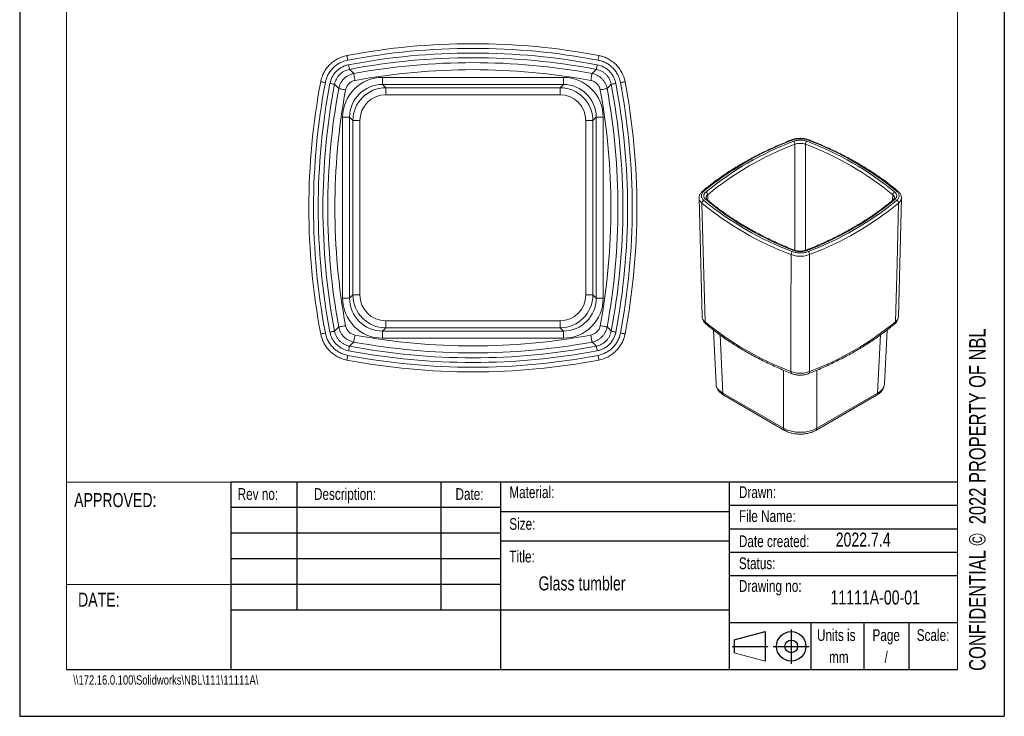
# Model space of a CAD drawing. Header units: millimetres. Extents: x 0 to 210, y 0 to 297.
# Tile 1 of 2: x 0 to 210, y 0 to 148. Entities that reach past the tile are written whole.
import ezdxf

# ---------------------------------------------------------------- set-up
doc = ezdxf.new("R2010")
doc.units = ezdxf.units.MM
doc.layers.add('注释', color=7, linetype='Continuous')
doc.styles.add('SLDTEXTSTYLE0', font='TXT', dxfattribs={"width": 0.75})

msp = doc.modelspace()

# ---------------------------------------------------------------- linework, layer by layer
at = {"color": 7, "linetype": 'Continuous', "lineweight": 15}
for p, q in [((77.3652, 136.1974), (115.9544, 136.1974)), ((77.3652, 134.698), (77.3652, 136.1974)), ((115.9544, 134.698), (77.3652, 134.698)), ((78.0658, 133.9973), (77.3652, 134.698)), ((115.9544, 134.698), (115.2538, 133.9973)), ((115.9544, 134.698), (115.9544, 136.1974)), ((78.0658, 133.9973), (115.2538, 133.9973)), ((78.0658, 132.4979), (78.0658, 133.9973)), ((115.2538, 132.4979), (78.0658, 132.4979)), ((115.2538, 132.4979), (115.2538, 133.9973)), ((68.8685, 89.1114), (68.8685, 127.7007)), ((68.8685, 127.7007), (70.3679, 127.7007)), ((70.3679, 127.7007), (70.3679, 89.1114)), ((70.3679, 127.7007), (71.0685, 127)), ((71.0685, 89.8121), (71.0685, 127)), ((72.5679, 127), (71.0685, 127)), ((72.5679, 127), (72.5679, 89.8121)), ((120.7516, 89.8121), (120.7516, 127)), ((122.251, 127), (120.7516, 127)), ((122.251, 127), (122.9517, 127.7007)), ((122.251, 127), (122.251, 89.8121)), ((122.9517, 89.1114), (122.9517, 127.7007)), ((122.9517, 127.7007), (124.4511, 127.7007)), ((124.4511, 127.7007), (124.4511, 89.1114)), ((144.8954, 110.5026), (145.5531, 85.1811)), ((187.3995, 85.181), (188.054, 110.5026)), ((68.8685, 89.1114), (70.3679, 89.1114)), ((71.0685, 89.8121), (70.3679, 89.1114)), ((72.5679, 89.8121), (71.0685, 89.8121)), ((122.251, 89.8121), (120.7516, 89.8121)), ((122.9517, 89.1114), (122.251, 89.8121)), ((122.9517, 89.1114), (124.4511, 89.1114)), ((78.0658, 82.8148), (78.0658, 84.3142)), ((78.0658, 84.3142), (115.2538, 84.3142)), ((115.2538, 82.8148), (115.2538, 84.3142)), ((77.3652, 82.1142), (78.0658, 82.8148)), ((77.3652, 80.6147), (77.3652, 82.1142)), ((77.3652, 82.1142), (115.9544, 82.1142)), ((115.2538, 82.8148), (78.0658, 82.8148)), ((115.2538, 82.8148), (115.9544, 82.1142)), ((115.9544, 80.6147), (115.9544, 82.1142)), ((147.9606, 82.3454), (148.5178, 70.8265)), ((184.4331, 70.8265), (184.9906, 82.3501)), ((115.9544, 80.6147), (77.3652, 80.6147)), ((149.9796, 68.8762), (162.9413, 61.3936)), ((150.1865, 68.441), (163.1482, 60.9584)), ((169.8028, 60.9584), (182.7644, 68.441)), ((170.0096, 61.3936), (182.9713, 68.8762))]:
    msp.add_line(p, q, dxfattribs=at)
at = {"color": 1, "linetype": 'Continuous', "lineweight": 15}
for p, q in [((146.7695, 110.01), (146.7385, 111.1981)), ((186.2125, 111.1981), (186.1814, 110.0097)), ((149.3791, 81.2893), (149.9796, 68.8762)), ((182.9713, 68.8762), (183.5718, 81.2892)), ((162.9413, 61.3936), (162.9413, 73.7677)), ((170.0096, 73.7704), (170.0096, 61.3936))]:
    msp.add_line(p, q, dxfattribs=at)
at = {"color": 7, "linetype": 'Continuous', "lineweight": 15, "flags": 128}
for points in [[(69.7783, 140.8567), (69.7814, 140.8407), (69.7916, 140.7869), (69.8087, 140.6971), (69.8319, 140.5751), (69.8603, 140.4255), (69.8928, 140.2543), (69.9282, 140.0682), (69.965, 139.8744)], [(123.5412, 140.8567), (123.5382, 140.8407), (123.5279, 140.7869), (123.5109, 140.6971), (123.4877, 140.5751), (123.4593, 140.4255), (123.4267, 140.2543), (123.3914, 140.0682), (123.3545, 139.8744)], [(70.3386, 137.9096), (70.3345, 137.9314), (70.3235, 137.9892), (70.306, 138.081), (70.2828, 138.2033), (70.2547, 138.3514), (70.2226, 138.5199), (70.188, 138.7023), (70.152, 138.8919)], [(122.9809, 137.9096), (122.9851, 137.9314), (122.9961, 137.9892), (123.0135, 138.081), (123.0367, 138.2033), (123.0649, 138.3514), (123.0969, 138.5199), (123.1316, 138.7023), (123.1676, 138.8919)], [(71.2497, 137.0229), (70.8188, 137.4422), (70.3386, 137.9096)], [(71.522, 135.548), (71.4695, 135.8326), (71.4189, 136.1066), (71.3722, 136.3595), (71.3311, 136.5819), (71.2972, 136.7655), (71.2718, 136.9033), (71.2557, 136.9902), (71.2497, 137.0229)], [(121.7975, 135.548), (121.8501, 135.8326), (121.9007, 136.1066), (121.9474, 136.3595), (121.9884, 136.5819), (122.0223, 136.7655), (122.0478, 136.9033), (122.0638, 136.9902), (122.0699, 137.0229)], [(122.9809, 137.9096), (122.5007, 137.4422), (122.0699, 137.0229)], [(64.2092, 135.2875), (64.2251, 135.2845), (64.279, 135.2742), (64.3687, 135.2572), (64.4907, 135.234), (64.6403, 135.2056), (64.8115, 135.173), (64.9977, 135.1376), (65.1914, 135.1008)], [(67.1562, 134.7272), (67.1345, 134.7313), (67.0766, 134.7423), (66.9848, 134.7598), (66.8626, 134.783), (66.7144, 134.8112), (66.546, 134.8432), (66.3635, 134.8779), (66.174, 134.9139)], [(67.1562, 134.7272), (67.6236, 134.247), (68.043, 133.8161)], [(125.2766, 133.8161), (125.6959, 134.247), (126.1633, 134.7272)], [(127.1456, 134.9139), (126.956, 134.8779), (126.7736, 134.8432), (126.6051, 134.8112), (126.457, 134.783), (126.3347, 134.7598), (126.243, 134.7423), (126.1851, 134.7313), (126.1633, 134.7272)], [(128.1281, 135.1008), (128.3219, 135.1376), (128.508, 135.173), (128.6793, 135.2056), (128.8288, 135.234), (128.9509, 135.2572), (129.0406, 135.2742), (129.0945, 135.2845), (129.1104, 135.2875)], [(69.5178, 133.5438), (69.2332, 133.5964), (68.9593, 133.6469), (68.7064, 133.6936), (68.4839, 133.7347), (68.3004, 133.7686), (68.1625, 133.7941), (68.0757, 133.8101), (68.043, 133.8161)], [(123.8017, 133.5438), (124.0864, 133.5964), (124.3603, 133.6469), (124.6132, 133.6936), (124.8356, 133.7347), (125.0192, 133.7686), (125.157, 133.7941), (125.2439, 133.8101), (125.2766, 133.8161)], [(145.4984, 109.3977), (145.836, 96.561), (146.1651, 84.0687)], [(186.7858, 84.0687), (187.115, 96.561), (187.4525, 109.3977)], [(164.4908, 73.4895), (164.4985, 85.7873), (164.5065, 98.4246)], [(168.4445, 98.4246), (168.4524, 85.7873), (168.4602, 73.4895)], [(67.1562, 82.0849), (67.1345, 82.0808), (67.0766, 82.0698), (66.9848, 82.0523), (66.8626, 82.0291), (66.7144, 82.0009), (66.546, 81.9689), (66.3635, 81.9343), (66.174, 81.8982)], [(68.043, 82.996), (67.6236, 82.5651), (67.1562, 82.0849)], [(68.043, 82.996), (68.0757, 83.002), (68.1625, 83.018), (68.3004, 83.0435), (68.4839, 83.0774), (68.7064, 83.1185), (68.9593, 83.1652), (69.2332, 83.2157), (69.5178, 83.2683)], [(125.2766, 82.996), (125.2439, 83.002), (125.157, 83.018), (125.0192, 83.0435), (124.8356, 83.0774), (124.6132, 83.1185), (124.3603, 83.1652), (124.0864, 83.2157), (123.8017, 83.2683)], [(126.1633, 82.0849), (125.6959, 82.5651), (125.2766, 82.996)], [(127.1456, 81.8982), (126.956, 81.9343), (126.7736, 81.9689), (126.6051, 82.0009), (126.457, 82.0291), (126.3347, 82.0523), (126.243, 82.0698), (126.1851, 82.0808), (126.1633, 82.0849)], [(64.2092, 81.5246), (64.2251, 81.5276), (64.279, 81.5379), (64.3687, 81.5549), (64.4907, 81.5781), (64.6403, 81.6066), (64.8115, 81.6391), (64.9977, 81.6745), (65.1914, 81.7113)], [(71.2497, 79.7892), (71.2557, 79.8219), (71.2718, 79.9088), (71.2972, 80.0466), (71.3311, 80.2302), (71.3722, 80.4526), (71.4189, 80.7056), (71.4695, 80.9795), (71.522, 81.2641)], [(122.0699, 79.7892), (122.0638, 79.8219), (122.0478, 79.9088), (122.0223, 80.0466), (121.9884, 80.2302), (121.9474, 80.4526), (121.9007, 80.7056), (121.8501, 80.9795), (121.7975, 81.2641)], [(128.1281, 81.7113), (128.3219, 81.6745), (128.508, 81.6391), (128.6793, 81.6066), (128.8288, 81.5781), (128.9509, 81.5549), (129.0406, 81.5379), (129.0945, 81.5276), (129.1104, 81.5246)], [(70.152, 77.9202), (70.188, 78.1098), (70.2226, 78.2922), (70.2547, 78.4607), (70.2828, 78.6088), (70.306, 78.7311), (70.3235, 78.8229), (70.3345, 78.8807), (70.3386, 78.9025)], [(70.3386, 78.9025), (70.8188, 79.3699), (71.2497, 79.7892)], [(122.0699, 79.7892), (122.5007, 79.3699), (122.9809, 78.9025)], [(123.1676, 77.9202), (123.1316, 78.1098), (123.0969, 78.2922), (123.0649, 78.4607), (123.0367, 78.6088), (123.0135, 78.7311), (122.9961, 78.8229), (122.9851, 78.8807), (122.9809, 78.9025)], [(69.965, 76.9377), (69.9282, 76.744), (69.8928, 76.5578), (69.8603, 76.3866), (69.8319, 76.237), (69.8087, 76.115), (69.7916, 76.0252), (69.7814, 75.9714), (69.7783, 75.9554)], [(123.3545, 76.9377), (123.3914, 76.744), (123.4267, 76.5578), (123.4593, 76.3866), (123.4877, 76.237), (123.5109, 76.115), (123.5279, 76.0252), (123.5382, 75.9714), (123.5412, 75.9554)]]:
    msp.add_lwpolyline(points, dxfattribs=at)
at = {"color": 1, "linetype": 'Continuous', "lineweight": 15, "flags": 128}
for points in [[(165.3503, 121.9425), (165.3458, 108.9242), (165.3424, 99.3425)], [(167.6085, 99.3408), (167.6051, 108.9242), (167.6006, 121.9425)]]:
    msp.add_lwpolyline(points, dxfattribs=at)
at = {"color": 7, "linetype": 'Continuous', "lineweight": 15}
for centre, radius, start, end in [((96.6598, -0.5939), 143.9822, 79.239758, 100.760242), ((96.6598, -0.5939), 142.9824, 79.239758, 100.760242), ((96.6598, -0.5939), 141.9822, 79.239845, 100.760155), ((96.6598, -0.5939), 140.9824, 79.239845, 100.760155), ((96.6598, -0.5939), 139.9431, 79.538518, 100.461482), ((96.6598, -0.5939), 138.4433, 79.538518, 100.461482), ((205.6598, 108.4061), 143.9822, 169.239758, 190.760242), ((205.6598, 108.4061), 142.9824, 169.239758, 190.760242), ((205.6598, 108.4061), 141.9822, 169.239845, 190.760155), ((205.6598, 108.4061), 140.9824, 169.239845, 190.760155), ((-12.3402, 108.4061), 140.9824, 349.239845, 10.760155), ((-12.3402, 108.4061), 141.9822, 349.239845, 10.760155), ((-12.3402, 108.4061), 142.9824, 349.239758, 10.760242), ((-12.3402, 108.4061), 143.9822, 349.239758, 10.760242), ((205.6598, 108.4061), 139.9431, 169.538518, 190.461482), ((205.6598, 108.4061), 138.4433, 169.538518, 190.461482), ((-12.3402, 108.4061), 138.4433, 349.538518, 10.461482), ((-12.3402, 108.4061), 139.9431, 349.538518, 10.461482), ((188.4567, 60.0234), 67.11, 110.651835, 129.342789), ((188.5724, 60.224), 66.6405, 110.651904, 129.34272), ((188.6882, 60.0234), 66.1712, 110.651904, 129.34272), ((164.4139, 121.9125), 0.9369, 1.837627, 45.632286), ((168.537, 121.9125), 0.9369, 134.367714, 178.162373), ((144.2627, 60.0234), 66.1712, 50.65728, 69.348096), ((144.3785, 60.224), 66.6405, 50.65728, 69.348096), ((144.4943, 60.0234), 67.11, 50.657211, 69.348165), ((146.072, 111.1427), 0.6688, 4.758226, 67.753264), ((186.879, 111.1427), 0.6688, 112.246736, 175.241774), ((146.1614, 109.3601), 0.6641, 112.088595, 176.759525), ((188.3408, 161.6612), 67.5792, 230.657195, 249.348181), ((188.4567, 161.8761), 67.11, 230.657211, 249.348165), ((188.5724, 161.6755), 66.6405, 230.65728, 249.348096), ((144.3785, 161.6755), 66.6405, 290.651904, 309.34272), ((144.4943, 161.8761), 67.11, 290.651835, 309.342789), ((144.6101, 161.6612), 67.5792, 290.651819, 309.342805), ((186.7895, 109.3601), 0.6641, 3.240475, 67.911405), ((165.4403, 98.4104), 0.9339, 134.322274, 179.131214), ((167.5107, 98.4104), 0.9339, 0.868786, 45.677726), ((188.4494, 136.1533), 67.0877, 230.928997, 249.076379), ((144.5016, 136.1533), 67.0877, 290.923621, 309.071003), ((96.6598, 217.4061), 138.4433, 259.538518, 280.461482), ((96.6598, 217.4061), 141.9822, 259.239845, 280.760155), ((96.6598, 217.4061), 140.9824, 259.239845, 280.760155), ((96.6598, 217.4061), 139.9431, 259.538518, 280.461482), ((96.6598, 217.4061), 143.9824, 259.239758, 270), ((96.6598, 217.4061), 142.9824, 259.239758, 280.760242), ((96.6598, 217.4061), 143.9824, 270, 280.760242)]:
    msp.add_arc(centre, radius, start, end, dxfattribs=at)
at = {"color": 1, "linetype": 'Continuous', "lineweight": 15}
for centre, radius, start, end in [((164.6495, 122.6993), 0.1842, 41.326224, 104.033578), ((168.3015, 122.6993), 0.1842, 75.966422, 138.673776), ((145.7724, 111.6407), 0.3157, 63.817468, 125.459874), ((187.1785, 111.6408), 0.3157, 54.494011, 116.186174), ((146.465, 109.8612), 0.31, 53.70222, 116.803393), ((186.486, 109.8612), 0.31, 63.196693, 126.294331), ((165.207, 99.1957), 0.1839, 75.158782, 138.617163), ((167.7439, 99.1956), 0.184, 41.390092, 104.780091), ((146.7085, 84.0494), 0.5437, 177.965042, 228.24711), ((186.2424, 84.0494), 0.5437, 311.752704, 2.035097), ((164.9272, 73.4218), 0.4416, 171.170368, 237.459016), ((168.0235, 73.4218), 0.4419, 302.613294, 8.818283), ((150.469, 68.8421), 0.4906, 176.009688, 234.837648), ((182.4819, 68.8421), 0.4906, 305.162352, 3.990312), ((163.4302, 61.3594), 0.49, 175.991915, 235.051625), ((169.5202, 61.3595), 0.4906, 305.177936, 3.989121)]:
    msp.add_arc(centre, radius, start, end, dxfattribs=at)
at = {"color": 7, "linetype": 'Continuous', "lineweight": 15}
for centre, major_axis, ratio, start_param, end_param in [((77.3718, 127.6941), (-6.0151, 6.0151), 0.99922069, 5.49817695, 7.06819366), ((77.3718, 127.6941), (4.9553, -4.9553), 0.9988872, 2.3565843, 3.92660101), ((115.9478, 127.6941), (6.0151, 6.0151), 0.99922069, 5.49817695, 7.06819366), ((115.9478, 127.6941), (4.9553, 4.9553), 0.9988872, 5.49817695, 7.06819366), ((78.0701, 126.9957), (4.952, -4.952), 0.9995544, 2.3565843, 3.92660101), ((78.0701, 126.9957), (-3.8921, 3.8921), 0.99922069, 5.49817695, 7.06819366), ((115.2495, 126.9957), (4.952, 4.952), 0.9995544, 5.49817695, 7.06819366), ((115.2495, 126.9957), (3.8921, 3.8921), 0.99922069, 5.49817695, 7.06819366), ((77.3718, 89.1181), (-6.0151, -6.0151), 0.99922069, 5.49817695, 7.06819366), ((77.3718, 89.1181), (4.9553, 4.9553), 0.9988872, 2.3565843, 3.92660101), ((78.0701, 89.8164), (4.952, 4.952), 0.9995544, 2.3565843, 3.92660101), ((78.0701, 89.8164), (-3.8921, -3.8921), 0.99922069, 5.49817695, 7.06819366), ((115.2495, 89.8164), (4.952, -4.952), 0.9995544, 5.49817695, 7.06819366), ((115.2495, 89.8164), (3.8921, -3.8921), 0.99922069, 5.49817695, 7.06819366), ((115.9478, 89.1181), (6.0151, -6.0151), 0.99922069, 5.49817695, 7.06819366), ((115.9478, 89.1181), (4.9553, -4.9553), 0.9988872, 5.49817695, 7.06819366), ((166.4755, 63.4592), (5, 0), 0.58400399, 3.92738063, 5.49739733)]:
    msp.add_ellipse(centre, major_axis=major_axis, ratio=ratio, start_param=start_param, end_param=end_param, dxfattribs=at)
at = {"color": 1, "linetype": 'Continuous', "lineweight": 15}
for centre, major_axis, start_param, end_param in [((153.5182, 70.9393), (5.0023, 0.0483), 3.1639188, 3.92102817), ((179.4327, 70.9393), (5.0023, -0.0483), 5.50374979, 6.26085916)]:
    msp.add_ellipse(centre, major_axis=major_axis, ratio=0.57698172, start_param=start_param, end_param=end_param, dxfattribs=at)
at = {"color": 7, "linetype": 'Continuous', "lineweight": 15}
for points, knots in [([(64.2092, 135.2875), (64.2748, 135.6328), (64.3659, 135.9709), (64.5984, 136.6325), (64.7397, 136.9542), (65.0649, 137.5673), (65.2496, 137.8606), (65.6634, 138.4206), (65.8944, 138.6885), (66.3869, 139.1801), (66.6498, 139.406), (67.2084, 139.8183), (67.5067, 140.0059), (68.4336, 140.4956), (69.0877, 140.7254), (69.7783, 140.8567)], [0, 0, 0, 0, 0.125, 0.125, 0.25, 0.25, 0.375, 0.375, 0.5, 0.5, 0.625, 0.625, 0.75, 0.75, 1, 1, 1, 1]), ([(123.5412, 140.8567), (123.8866, 140.791), (124.2246, 140.7), (124.8862, 140.4674), (125.2079, 140.3262), (125.821, 140.0009), (126.1143, 139.8163), (126.6743, 139.4024), (126.9422, 139.1715), (127.4339, 138.6789), (127.6598, 138.4161), (128.072, 137.8575), (128.2596, 137.5592), (128.7494, 136.6322), (128.9791, 135.9782), (129.1104, 135.2875)], [0, 0, 0, 0, 0.125, 0.125, 0.25, 0.25, 0.375, 0.375, 0.5, 0.5, 0.625, 0.625, 0.75, 0.75, 1, 1, 1, 1]), ([(69.965, 139.8744), (69.373, 139.7619), (68.8124, 139.565), (68.0178, 139.1452), (67.7621, 138.9844), (67.2833, 138.6311), (67.058, 138.4374), (66.6358, 138.016), (66.4379, 137.7864), (66.0832, 137.3064), (65.9249, 137.0549), (65.6461, 136.5294), (65.5251, 136.2537), (65.3257, 135.6866), (65.2477, 135.3968), (65.1914, 135.1008)], [0, 0, 0, 0, 0.25, 0.25, 0.375, 0.375, 0.5, 0.5, 0.625, 0.625, 0.75, 0.75, 0.875, 0.875, 1, 1, 1, 1]), ([(66.174, 134.9139), (66.2677, 135.4072), (66.4318, 135.8744), (66.7816, 136.5365), (66.9156, 136.7496), (67.2101, 137.1486), (67.3714, 137.3364), (67.7226, 137.6882), (67.914, 137.8532), (68.314, 138.1488), (68.5235, 138.2807), (68.9614, 138.513), (69.1912, 138.6138), (69.6638, 138.78), (69.9053, 138.845), (70.152, 138.8919)], [0, 0, 0, 0, 0.25, 0.25, 0.375, 0.375, 0.5, 0.5, 0.625, 0.625, 0.75, 0.75, 0.875, 0.875, 1, 1, 1, 1]), ([(123.1676, 138.8919), (123.661, 138.7981), (124.1281, 138.634), (124.7903, 138.2842), (125.0033, 138.1502), (125.4023, 137.8557), (125.5901, 137.6944), (125.9419, 137.3432), (126.1069, 137.1519), (126.4025, 136.7519), (126.5344, 136.5423), (126.7667, 136.1044), (126.8676, 135.8746), (127.0337, 135.402), (127.0987, 135.1606), (127.1456, 134.9139)], [0, 0, 0, 0, 0.25, 0.25, 0.375, 0.375, 0.5, 0.5, 0.625, 0.625, 0.75, 0.75, 0.875, 0.875, 1, 1, 1, 1]), ([(128.1281, 135.1008), (128.0156, 135.6928), (127.8187, 136.2534), (127.3989, 137.048), (127.2381, 137.3037), (126.8848, 137.7825), (126.6912, 138.0078), (126.2697, 138.43), (126.0401, 138.6279), (125.5601, 138.9827), (125.3087, 139.141), (124.7832, 139.4197), (124.5074, 139.5408), (123.9403, 139.7401), (123.6506, 139.8181), (123.3545, 139.8744)], [0, 0, 0, 0, 0.25, 0.25, 0.375, 0.375, 0.5, 0.5, 0.625, 0.625, 0.75, 0.75, 0.875, 0.875, 1, 1, 1, 1]), ([(70.3386, 137.9096), (69.9439, 137.8346), (69.5614, 137.6994), (69.0358, 137.4207), (68.8682, 137.3152), (68.5482, 137.0787), (68.3951, 136.9467), (68.1142, 136.6653), (67.9851, 136.5151), (67.7495, 136.1958), (67.6423, 136.0254), (67.3625, 135.4956), (67.2312, 135.1219), (67.1562, 134.7272)], [0, 0, 0, 0, 0.25, 0.25, 0.375, 0.375, 0.5, 0.5, 0.625, 0.625, 0.75, 0.75, 1, 1, 1, 1]), ([(68.043, 133.8161), (68.1166, 134.2146), (68.2475, 134.5921), (68.5285, 135.1273), (68.6363, 135.2994), (68.8734, 135.6216), (69.0036, 135.7732), (69.2871, 136.0573), (69.4416, 136.1903), (69.7645, 136.4283), (69.9338, 136.5344), (70.2878, 136.7211), (70.4738, 136.802), (70.8554, 136.9345), (71.0504, 136.9861), (71.2497, 137.0229)], [0, 0, 0, 0, 0.25, 0.25, 0.375, 0.375, 0.5, 0.5, 0.625, 0.625, 0.75, 0.75, 0.875, 0.875, 1, 1, 1, 1]), ([(122.0699, 137.0229), (122.4684, 136.9492), (122.8459, 136.8183), (123.3811, 136.5373), (123.5531, 136.4295), (123.8753, 136.1924), (124.027, 136.0623), (124.311, 135.7787), (124.444, 135.6242), (124.682, 135.3013), (124.7881, 135.1321), (124.9748, 134.7781), (125.0557, 134.592), (125.1882, 134.2104), (125.2398, 134.0154), (125.2766, 133.8161)], [0, 0, 0, 0, 0.25, 0.25, 0.375, 0.375, 0.5, 0.5, 0.625, 0.625, 0.75, 0.75, 0.875, 0.875, 1, 1, 1, 1]), ([(126.1633, 134.7272), (126.0883, 135.1219), (125.9532, 135.5045), (125.6744, 136.03), (125.5689, 136.1976), (125.3324, 136.5176), (125.2004, 136.6707), (124.919, 136.9517), (124.7688, 137.0808), (124.4496, 137.3163), (124.2791, 137.4235), (123.7494, 137.7034), (123.3756, 137.8346), (122.9809, 137.9096)], [0, 0, 0, 0, 0.25, 0.25, 0.375, 0.375, 0.5, 0.5, 0.625, 0.625, 0.75, 0.75, 1, 1, 1, 1]), ([(71.522, 135.548), (71.2729, 135.502), (71.0314, 135.4178), (70.6995, 135.2428), (70.5937, 135.1765), (70.3919, 135.0277), (70.2953, 134.9446), (70.0295, 134.6783), (69.8798, 134.4749), (69.6456, 134.0288), (69.5638, 133.7929), (69.5178, 133.5438)], [0, 0, 0, 0, 0.25, 0.25, 0.375, 0.375, 0.5, 0.5, 0.75, 0.75, 1, 1, 1, 1]), ([(123.8017, 133.5438), (123.7558, 133.7929), (123.6715, 134.0344), (123.4965, 134.3663), (123.4302, 134.4721), (123.2814, 134.6739), (123.1983, 134.7705), (122.932, 135.0363), (122.7286, 135.186), (122.2826, 135.4202), (122.0466, 135.502), (121.7975, 135.548)], [0, 0, 0, 0, 0.25, 0.25, 0.375, 0.375, 0.5, 0.5, 0.75, 0.75, 1, 1, 1, 1]), ([(164.6049, 122.8781), (164.3482, 122.7763), (163.6038, 122.4814), (162.3908, 121.9773), (160.9749, 121.3594), (159.586, 120.7211), (158.2244, 120.0631), (156.891, 119.3858), (155.5867, 118.6895), (154.3123, 117.9748), (153.0685, 117.2419), (151.8561, 116.4913), (150.6759, 115.7235), (149.5285, 114.9389), (148.4145, 114.138), (147.3354, 113.3211), (146.3944, 112.5734), (145.8231, 112.0941), (145.5883, 111.8971)], [0, 0, 0, 0, 0.0345764, 0.10024426, 0.16591617, 0.23159119, 0.29726922, 0.36295012, 0.42863369, 0.49431968, 0.56000778, 0.62569756, 0.69138854, 0.75708014, 0.82277137, 0.88846138, 0.95414913, 1, 1, 1, 1]), ([(168.3438, 122.8758), (168.3175, 122.8871), (168.1836, 122.9445), (167.9183, 123.0241), (167.5536, 123.1132), (167.1739, 123.174), (166.7871, 123.2085), (166.3967, 123.2167), (166.0072, 123.1979), (165.6233, 123.1525), (165.2486, 123.0805), (164.9059, 122.9899), (164.6998, 122.9118), (164.6066, 122.8764)], [0, 0, 0, 0, 0.02421714, 0.12321512, 0.22322342, 0.32237834, 0.4208661, 0.52005362, 0.61895294, 0.71747293, 0.81685133, 0.91717262, 1, 1, 1, 1]), ([(168.1632, 122.821), (167.9141, 122.9188), (167.6463, 122.9931), (167.2169, 123.0696), (167.0697, 123.0889), (166.7755, 123.1145), (166.6274, 123.121), (166.3291, 123.1212), (166.1779, 123.1147), (165.8828, 123.0891), (165.7379, 123.0701), (165.4536, 123.0197), (165.3133, 122.9882), (165.0423, 122.9131), (164.9123, 122.8699), (164.7878, 122.821)], [0, 0, 0, 0, 0.25, 0.25, 0.375, 0.375, 0.5, 0.5, 0.625, 0.625, 0.75, 0.75, 0.875, 0.875, 1, 1, 1, 1]), ([(165.069, 122.5823), (165.2766, 122.6638), (165.4998, 122.7257), (165.8576, 122.7894), (165.9803, 122.8056), (166.2255, 122.8269), (166.3489, 122.8323), (166.5974, 122.8324), (166.7234, 122.827), (166.9694, 122.8057), (167.0901, 122.7899), (167.327, 122.7479), (167.4439, 122.7216), (167.6697, 122.6591), (167.7781, 122.623), (167.8819, 122.5823)], [0, 0, 0, 0, 0.25, 0.25, 0.375, 0.375, 0.5, 0.5, 0.625, 0.625, 0.75, 0.75, 0.875, 0.875, 1, 1, 1, 1]), ([(167.6006, 121.9425), (167.4346, 122.0083), (167.2515, 122.0592), (166.9672, 122.1099), (166.8706, 122.1227), (166.6738, 122.1398), (166.573, 122.1442), (166.3742, 122.1441), (166.2755, 122.1397), (166.0793, 122.1225), (165.9811, 122.1095), (165.6949, 122.0581), (165.5164, 122.0083), (165.3503, 121.9425)], [0, 0, 0, 0, 0.25, 0.25, 0.375, 0.375, 0.5, 0.5, 0.625, 0.625, 0.75, 0.75, 1, 1, 1, 1]), ([(187.3627, 111.8971), (187.1857, 112.0459), (186.673, 112.4772), (185.7971, 113.1796), (184.7241, 113.999), (183.6163, 114.8024), (182.4748, 115.5897), (181.3003, 116.3603), (180.0936, 117.1138), (178.8552, 117.8497), (177.5861, 118.5676), (176.287, 119.267), (174.9587, 119.9476), (173.6019, 120.6089), (172.2177, 121.2507), (170.8063, 121.872), (169.5145, 122.4139), (168.6867, 122.7427), (168.346, 122.8781)], [0, 0, 0, 0, 0.03460752, 0.10027785, 0.16595155, 0.23162912, 0.29730941, 0.36299138, 0.42867414, 0.49435674, 0.56003854, 0.62571903, 0.69139778, 0.75707446, 0.82274879, 0.88842059, 0.95408972, 1, 1, 1, 1]), ([(145.5918, 111.8951), (145.5707, 111.8788), (145.4647, 111.7963), (145.3097, 111.6262), (145.1387, 111.3961), (145.011, 111.1517), (144.9293, 110.9015), (144.8898, 110.6803), (144.8959, 110.5462), (144.8981, 110.4997)], [0, 0, 0, 0, 0.04557534, 0.2294465, 0.41151803, 0.57185298, 0.74313448, 0.91086396, 1, 1, 1, 1]), ([(145.9117, 111.9241), (145.7422, 111.7803), (145.6136, 111.6256), (145.4811, 111.3778), (145.4475, 111.2928), (145.4032, 111.1229), (145.392, 111.0374), (145.3917, 110.8653), (145.4029, 110.778), (145.4472, 110.6076), (145.4801, 110.524), (145.5674, 110.3598), (145.6221, 110.2789), (145.7521, 110.1224), (145.8269, 110.0474), (145.9117, 109.9755)], [0, 0, 0, 0, 0.25, 0.25, 0.375, 0.375, 0.5, 0.5, 0.625, 0.625, 0.75, 0.75, 0.875, 0.875, 1, 1, 1, 1]), ([(146.3252, 110.1378), (146.1839, 110.2577), (146.0767, 110.3865), (145.9663, 110.593), (145.9384, 110.6639), (145.9014, 110.8054), (145.8921, 110.8767), (145.8918, 111.0202), (145.9012, 111.0929), (145.9381, 111.2349), (145.9655, 111.3046), (146.0382, 111.4413), (146.0838, 111.5088), (146.1922, 111.6392), (146.2545, 111.7018), (146.3252, 111.7617)], [0, 0, 0, 0, 0.25, 0.25, 0.375, 0.375, 0.5, 0.5, 0.625, 0.625, 0.75, 0.75, 0.875, 0.875, 1, 1, 1, 1]), ([(186.6258, 111.7617), (186.767, 111.6418), (186.8742, 111.513), (186.9846, 111.3065), (187.0126, 111.2356), (187.0495, 111.0941), (187.0589, 111.0228), (187.0591, 110.8793), (187.0498, 110.8066), (187.0129, 110.6646), (186.9854, 110.595), (186.9127, 110.4582), (186.8671, 110.3907), (186.7588, 110.2603), (186.6964, 110.1978), (186.6258, 110.1378)], [0, 0, 0, 0, 0.25, 0.25, 0.375, 0.375, 0.5, 0.5, 0.625, 0.625, 0.75, 0.75, 0.875, 0.875, 1, 1, 1, 1]), ([(187.0392, 109.9755), (187.2088, 110.1193), (187.3373, 110.2739), (187.4699, 110.5217), (187.5034, 110.6067), (187.5478, 110.7766), (187.559, 110.8621), (187.5592, 111.0342), (187.548, 111.1215), (187.5037, 111.2919), (187.4708, 111.3755), (187.3836, 111.5397), (187.3289, 111.6206), (187.1989, 111.7771), (187.124, 111.8522), (187.0392, 111.9241)], [0, 0, 0, 0, 0.25, 0.25, 0.375, 0.375, 0.5, 0.5, 0.625, 0.625, 0.75, 0.75, 0.875, 0.875, 1, 1, 1, 1]), ([(188.0544, 110.5069), (188.0552, 110.5722), (188.057, 110.7223), (188.0077, 110.9548), (187.9187, 111.1976), (187.7891, 111.4322), (187.6164, 111.6544), (187.4716, 111.8094), (187.3754, 111.8838), (187.3599, 111.8957)], [0, 0, 0, 0, 0.12569266, 0.28878991, 0.45167788, 0.61938761, 0.79134156, 0.96647051, 1, 1, 1, 1]), ([(146.6526, 110.1112), (146.6357, 110.1246), (146.5723, 110.1747), (146.4978, 110.2638), (146.4309, 110.3688), (146.3986, 110.4564), (146.3958, 110.5081), (146.3945, 110.5326)], [0, 0, 0, 0, 0.08225745, 0.30848567, 0.54573522, 0.78448323, 1, 1, 1, 1]), ([(165.2519, 99.3743), (164.999, 99.4745), (164.2654, 99.7652), (163.0701, 100.2621), (161.6752, 100.8711), (160.3075, 101.5001), (158.9675, 102.1482), (157.6559, 102.8152), (156.3738, 103.5005), (155.1217, 104.2039), (153.9005, 104.9247), (152.711, 105.6627), (151.5538, 106.4172), (150.4297, 107.1878), (149.3392, 107.974), (148.2837, 108.7756), (147.389, 109.489), (146.8543, 109.9382), (146.6486, 110.1109)], [0, 0, 0, 0, 0.03472674, 0.10074358, 0.1667582, 0.2327696, 0.29877789, 0.36478323, 0.43078582, 0.49678593, 0.56278392, 0.62878023, 0.69477537, 0.76077, 0.82676464, 0.8927601, 0.95875736, 1, 1, 1, 1]), ([(186.3023, 110.1109), (186.1295, 109.9655), (185.6278, 109.5436), (184.7699, 108.8557), (183.7175, 108.0525), (182.6302, 107.2646), (181.5093, 106.4923), (180.3551, 105.7361), (179.1686, 104.9964), (177.9504, 104.2738), (176.7012, 103.5687), (175.4219, 102.8815), (174.1132, 102.2127), (172.7758, 101.5627), (171.4108, 100.9318), (170.0185, 100.3208), (168.7792, 99.8029), (167.9988, 99.4933), (167.6991, 99.3743)], [0, 0, 0, 0, 0.03469566, 0.10070753, 0.16671804, 0.23272522, 0.29873023, 0.36473405, 0.43073752, 0.49674114, 0.56274558, 0.62875135, 0.69475892, 0.76076863, 0.82678078, 0.89279555, 0.95881314, 1, 1, 1, 1]), ([(186.5584, 110.5322), (186.5585, 110.5312), (186.5621, 110.4984), (186.5463, 110.4417), (186.5049, 110.338), (186.426, 110.2311), (186.3582, 110.1529), (186.304, 110.1128), (186.3017, 110.1111)], [0, 0, 0, 0, 0.00801236, 0.28273435, 0.53046697, 0.75190576, 0.98941081, 1, 1, 1, 1]), ([(164.7878, 99.0785), (165.0368, 98.9807), (165.3047, 98.9064), (165.734, 98.83), (165.8813, 98.8106), (166.1755, 98.785), (166.3236, 98.7785), (166.6218, 98.7784), (166.773, 98.7848), (167.0681, 98.8104), (167.213, 98.8294), (167.4973, 98.8798), (167.6376, 98.9113), (167.9086, 98.9864), (168.0386, 99.0296), (168.1632, 99.0785)], [0, 0, 0, 0, 0.25, 0.25, 0.375, 0.375, 0.5, 0.5, 0.625, 0.625, 0.75, 0.75, 0.875, 0.875, 1, 1, 1, 1]), ([(167.8819, 99.3172), (167.6743, 99.2357), (167.4511, 99.1738), (167.0934, 99.1101), (166.9707, 99.0939), (166.7255, 99.0726), (166.602, 99.0672), (166.3535, 99.0671), (166.2275, 99.0725), (165.9816, 99.0938), (165.8609, 99.1096), (165.6239, 99.1516), (165.507, 99.1779), (165.2812, 99.2404), (165.1728, 99.2765), (165.069, 99.3172)], [0, 0, 0, 0, 0.25, 0.25, 0.375, 0.375, 0.5, 0.5, 0.625, 0.625, 0.75, 0.75, 0.875, 0.875, 1, 1, 1, 1]), ([(167.6961, 99.3763), (167.6679, 99.3644), (167.5653, 99.3212), (167.3605, 99.2632), (167.0891, 99.2049), (166.801, 99.1692), (166.505, 99.1552), (166.2083, 99.1644), (165.9166, 99.1965), (165.6393, 99.2506), (165.4156, 99.3114), (165.297, 99.3594), (165.2549, 99.3764)], [0, 0, 0, 0, 0.0418829, 0.15242462, 0.26361255, 0.37620395, 0.48857317, 0.60165007, 0.71419745, 0.82710409, 0.9385725, 1, 1, 1, 1]), ([(168.4445, 98.4246), (168.2992, 98.3672), (168.1475, 98.3166), (167.8313, 98.2287), (167.6676, 98.1917), (167.3359, 98.1327), (167.1669, 98.1104), (166.8226, 98.0804), (166.6462, 98.0729), (166.2983, 98.0731), (166.1255, 98.0806), (165.7822, 98.1106), (165.6104, 98.1333), (165.1095, 98.2229), (164.7971, 98.3099), (164.5065, 98.4246)], [0, 0, 0, 0, 0.125, 0.125, 0.25, 0.25, 0.375, 0.375, 0.5, 0.5, 0.625, 0.625, 0.75, 0.75, 1, 1, 1, 1]), ([(145.5484, 85.1823), (145.5484, 85.1822), (145.5466, 85.1526), (145.5521, 85.1229), (145.5575, 85.0933)], [0, 0, 0, 0, 0.00100502, 1, 1, 1, 1]), ([(145.5623, 85.0471), (145.5663, 84.9975), (145.5776, 84.8554), (145.6427, 84.6277), (145.7506, 84.3681), (145.8987, 84.1194), (146.0866, 83.8874), (146.2384, 83.7291), (146.3352, 83.6554), (146.3486, 83.6451)], [0, 0, 0, 0, 0.090507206, 0.259548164, 0.430204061, 0.605729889, 0.785752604, 0.970315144, 1, 1, 1, 1]), ([(186.6018, 83.6458), (186.6219, 83.6614), (186.7339, 83.7479), (186.8963, 83.9223), (187.0818, 84.1639), (187.2268, 84.4203), (187.3312, 84.6951), (187.3912, 84.9532), (187.3957, 85.1159), (187.3975, 85.1806)], [0, 0, 0, 0, 0.041369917, 0.230615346, 0.395770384, 0.553752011, 0.725188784, 0.890619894, 1, 1, 1, 1]), ([(67.1562, 82.0849), (67.2312, 81.6902), (67.3664, 81.3076), (67.6451, 80.7821), (67.7507, 80.6145), (67.9871, 80.2945), (68.1191, 80.1414), (68.4006, 79.8604), (68.5508, 79.7313), (68.87, 79.4958), (69.0405, 79.3886), (69.5702, 79.1087), (69.9439, 78.9775), (70.3386, 78.9025)], [0, 0, 0, 0, 0.25, 0.25, 0.375, 0.375, 0.5, 0.5, 0.625, 0.625, 0.75, 0.75, 1, 1, 1, 1]), ([(71.2497, 79.7892), (70.8512, 79.8629), (70.4737, 79.9938), (69.9385, 80.2748), (69.7664, 80.3826), (69.4442, 80.6197), (69.2926, 80.7498), (69.0085, 81.0334), (68.8755, 81.1879), (68.6375, 81.5108), (68.5314, 81.68), (68.3448, 82.0341), (68.2638, 82.2201), (68.1314, 82.6017), (68.0798, 82.7967), (68.043, 82.996)], [0, 0, 0, 0, 0.25, 0.25, 0.375, 0.375, 0.5, 0.5, 0.625, 0.625, 0.75, 0.75, 0.875, 0.875, 1, 1, 1, 1]), ([(69.5178, 83.2683), (69.5638, 83.0192), (69.6481, 82.7777), (69.823, 82.4458), (69.8894, 82.34), (70.0381, 82.1382), (70.1212, 82.0416), (70.3875, 81.7758), (70.591, 81.6261), (71.037, 81.3919), (71.2729, 81.3101), (71.522, 81.2641)], [0, 0, 0, 0, 0.25, 0.25, 0.375, 0.375, 0.5, 0.5, 0.75, 0.75, 1, 1, 1, 1]), ([(121.7975, 81.2641), (122.0466, 81.3101), (122.2881, 81.3943), (122.62, 81.5693), (122.7258, 81.6356), (122.9276, 81.7844), (123.0242, 81.8675), (123.29, 82.1338), (123.4398, 82.3372), (123.6739, 82.7833), (123.7558, 83.0192), (123.8017, 83.2683)], [0, 0, 0, 0, 0.25, 0.25, 0.375, 0.375, 0.5, 0.5, 0.75, 0.75, 1, 1, 1, 1]), ([(125.2766, 82.996), (125.203, 82.5975), (125.072, 82.22), (124.791, 81.6848), (124.6833, 81.5127), (124.4461, 81.1905), (124.316, 81.0389), (124.0325, 80.7548), (123.8779, 80.6218), (123.555, 80.3838), (123.3858, 80.2777), (123.0318, 80.091), (122.8457, 80.0101), (122.4641, 79.8776), (122.2691, 79.826), (122.0699, 79.7892)], [0, 0, 0, 0, 0.25, 0.25, 0.375, 0.375, 0.5, 0.5, 0.625, 0.625, 0.75, 0.75, 0.875, 0.875, 1, 1, 1, 1]), ([(122.9809, 78.9025), (123.3756, 78.9775), (123.7582, 79.1127), (124.2837, 79.3914), (124.4514, 79.4969), (124.7714, 79.7334), (124.9245, 79.8654), (125.2054, 80.1469), (125.3345, 80.2971), (125.5701, 80.6163), (125.6773, 80.7867), (125.9571, 81.3165), (126.0883, 81.6902), (126.1633, 82.0849)], [0, 0, 0, 0, 0.25, 0.25, 0.375, 0.375, 0.5, 0.5, 0.625, 0.625, 0.75, 0.75, 1, 1, 1, 1]), ([(146.3461, 83.644), (146.525, 83.4954), (147.0427, 83.065), (147.9264, 82.3646), (149.0082, 81.5482), (150.1248, 80.7482), (151.2747, 79.9648), (152.4574, 79.1985), (153.6721, 78.4496), (154.9182, 77.7188), (156.1947, 77.0064), (157.5008, 76.3128), (158.8359, 75.6384), (160.199, 74.9836), (161.5893, 74.3488), (162.9812, 73.7453), (164.0198, 73.3167), (164.5842, 73.0915), (164.6884, 73.0499)], [0, 0, 0, 0, 0.035917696, 0.103980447, 0.172048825, 0.240125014, 0.308206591, 0.376291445, 0.444377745, 0.512463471, 0.580547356, 0.648628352, 0.716705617, 0.784778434, 0.8528463, 0.92090877, 0.985384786, 1, 1, 1, 1]), ([(168.2625, 73.0499), (168.5179, 73.1523), (169.2582, 73.4491), (170.4644, 73.9563), (171.8719, 74.578), (173.2523, 75.2202), (174.6054, 75.8821), (175.9301, 76.5637), (177.2257, 77.2643), (178.4914, 77.9836), (179.7263, 78.7212), (180.9297, 79.4766), (182.1009, 80.2495), (183.2391, 81.0394), (184.3436, 81.8457), (185.3945, 82.6537), (186.1409, 83.2565), (186.5329, 83.5839), (186.6048, 83.644)], [0, 0, 0, 0, 0.035853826, 0.103912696, 0.171978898, 0.240051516, 0.308130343, 0.376215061, 0.44430521, 0.512400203, 0.580499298, 0.648601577, 0.716705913, 0.784810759, 0.852914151, 0.92101414, 0.985505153, 1, 1, 1, 1]), ([(69.7783, 75.9554), (69.433, 76.0211), (69.095, 76.1121), (68.4333, 76.3447), (68.1116, 76.4859), (67.4986, 76.8112), (67.2052, 76.9958), (66.6452, 77.4097), (66.3773, 77.6406), (65.8857, 78.1332), (65.6598, 78.396), (65.2475, 78.9546), (65.0599, 79.2529), (64.5702, 80.1799), (64.3405, 80.8339), (64.2092, 81.5246)], [0, 0, 0, 0, 0.125, 0.125, 0.25, 0.25, 0.375, 0.375, 0.5, 0.5, 0.625, 0.625, 0.75, 0.75, 1, 1, 1, 1]), ([(65.1914, 81.7113), (65.3039, 81.1193), (65.5009, 80.5587), (65.9206, 79.7641), (66.0814, 79.5084), (66.4348, 79.0296), (66.6284, 78.8043), (67.0498, 78.3821), (67.2794, 78.1842), (67.7595, 77.8294), (68.0109, 77.6711), (68.5364, 77.3924), (68.8121, 77.2713), (69.3792, 77.072), (69.669, 76.994), (69.965, 76.9377)], [0, 0, 0, 0, 0.25, 0.25, 0.375, 0.375, 0.5, 0.5, 0.625, 0.625, 0.75, 0.75, 0.875, 0.875, 1, 1, 1, 1]), ([(70.152, 77.9202), (69.6586, 78.014), (69.1914, 78.1781), (68.5293, 78.5279), (68.3162, 78.6619), (67.9172, 78.9564), (67.7295, 79.1177), (67.3776, 79.4689), (67.2127, 79.6602), (66.9171, 80.0603), (66.7852, 80.2698), (66.5529, 80.7077), (66.452, 80.9375), (66.2859, 81.4101), (66.2208, 81.6516), (66.174, 81.8982)], [0, 0, 0, 0, 0.25, 0.25, 0.375, 0.375, 0.5, 0.5, 0.625, 0.625, 0.75, 0.75, 0.875, 0.875, 1, 1, 1, 1]), ([(127.1456, 81.8982), (127.0518, 81.4049), (126.8877, 80.9377), (126.5379, 80.2756), (126.4039, 80.0625), (126.1095, 79.6635), (125.9481, 79.4757), (125.5969, 79.1239), (125.4056, 78.959), (125.0056, 78.6633), (124.796, 78.5314), (124.3581, 78.2991), (124.1283, 78.1983), (123.6557, 78.0322), (123.4143, 77.9671), (123.1676, 77.9202)], [0, 0, 0, 0, 0.25, 0.25, 0.375, 0.375, 0.5, 0.5, 0.625, 0.625, 0.75, 0.75, 0.875, 0.875, 1, 1, 1, 1]), ([(123.3545, 76.9377), (123.9466, 77.0502), (124.5072, 77.2471), (125.3017, 77.6669), (125.5574, 77.8277), (126.0362, 78.1811), (126.2615, 78.3747), (126.6837, 78.7961), (126.8817, 79.0257), (127.2364, 79.5057), (127.3947, 79.7572), (127.6735, 80.2827), (127.7945, 80.5584), (127.9938, 81.1255), (128.0719, 81.4153), (128.1281, 81.7113)], [0, 0, 0, 0, 0.25, 0.25, 0.375, 0.375, 0.5, 0.5, 0.625, 0.625, 0.75, 0.75, 0.875, 0.875, 1, 1, 1, 1]), ([(129.1104, 81.5246), (129.0447, 81.1793), (128.9537, 80.8412), (128.7211, 80.1796), (128.5799, 79.8579), (128.2547, 79.2448), (128.07, 78.9515), (127.6561, 78.3915), (127.4252, 78.1236), (126.9326, 77.632), (126.6698, 77.4061), (126.1112, 76.9938), (125.8129, 76.8062), (124.8859, 76.3165), (124.2319, 76.0867), (123.5412, 75.9554)], [0, 0, 0, 0, 0.125, 0.125, 0.25, 0.25, 0.375, 0.375, 0.5, 0.5, 0.625, 0.625, 0.75, 0.75, 1, 1, 1, 1]), ([(164.4908, 73.4895), (164.7829, 73.3724), (165.0976, 73.2835), (165.6028, 73.1919), (165.776, 73.1687), (166.1222, 73.1381), (166.2966, 73.1303), (166.6479, 73.1301), (166.8258, 73.1379), (167.173, 73.1685), (167.3434, 73.1912), (167.6781, 73.2516), (167.8433, 73.2895), (168.1615, 73.3793), (168.3141, 73.431), (168.4602, 73.4895)], [0, 0, 0, 0, 0.25, 0.25, 0.375, 0.375, 0.5, 0.5, 0.625, 0.625, 0.75, 0.75, 0.875, 0.875, 1, 1, 1, 1]), ([(164.6908, 73.053), (164.7265, 73.0377), (164.8728, 72.9749), (165.1525, 72.8924), (165.5235, 72.806), (165.9072, 72.7505), (166.2961, 72.7231), (166.6872, 72.7239), (167.0759, 72.7542), (167.4594, 72.8121), (167.8317, 72.9015), (168.1009, 72.9823), (168.2369, 73.0419), (168.2608, 73.0524)], [0, 0, 0, 0, 0.033644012, 0.137948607, 0.243783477, 0.348153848, 0.45183277, 0.556599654, 0.660721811, 0.764808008, 0.870985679, 0.97735178, 1, 1, 1, 1]), ([(148.5229, 70.8295), (148.5254, 70.7658), (148.5319, 70.5963), (148.5908, 70.3251), (148.6929, 70.0204), (148.837, 69.7263), (149.0201, 69.4438), (149.2426, 69.1743), (149.5037, 68.9194), (149.7994, 68.6843), (150.0347, 68.5296), (150.1672, 68.4523), (150.1865, 68.441)], [0, 0, 0, 0, 0.06512895, 0.17349965, 0.28224253, 0.39239245, 0.50483192, 0.62017508, 0.73863872, 0.85996431, 0.97954242, 1, 1, 1, 1]), ([(182.7644, 68.441), (182.8292, 68.4797), (183.0133, 68.5895), (183.2933, 68.7907), (183.5904, 69.0512), (183.8477, 69.3341), (184.061, 69.6347), (184.2281, 69.9484), (184.3456, 70.2702), (184.4148, 70.5648), (184.4246, 70.752), (184.4287, 70.8291)], [0, 0, 0, 0, 0.06909898, 0.19648386, 0.32373175, 0.44945537, 0.57254975, 0.69222544, 0.80827979, 0.92109758, 1, 1, 1, 1]), ([(163.1482, 60.9584), (163.2143, 60.9215), (163.4011, 60.8171), (163.7295, 60.6652), (164.1376, 60.5109), (164.565, 60.3834), (165.0076, 60.2827), (165.4616, 60.2091), (165.9235, 60.1629), (166.3895, 60.1441), (166.8561, 60.1528), (167.3198, 60.1889), (167.7771, 60.2524), (168.2243, 60.3431), (168.6583, 60.4609), (169.0752, 60.6061), (169.4598, 60.7707), (169.6925, 60.8981), (169.8028, 60.9584)], [0, 0, 0, 0, 0.03565902, 0.10080662, 0.16581675, 0.23066458, 0.29529849, 0.3597298, 0.42400514, 0.48818964, 0.55235797, 0.61658051, 0.68092084, 0.74546058, 0.81027878, 0.87544442, 0.94100283, 1, 1, 1, 1])]:
    msp.add_open_spline(points, degree=3, knots=knots, dxfattribs=at)
at = {"color": 1, "linetype": 'Continuous', "lineweight": 15}
for points, knots in [([(145.4984, 109.3977), (145.3872, 109.503), (145.1749, 109.704), (144.9867, 110.0379), (144.8948, 110.3037), (144.9018, 110.4608), (144.9037, 110.5027)], [0, 0, 0, 0, 0.31420137, 0.59957695, 0.89322679, 1, 1, 1, 1]), ([(146.7385, 111.1981), (146.6749, 111.1381), (146.5537, 111.0235), (146.4454, 110.8328), (146.3914, 110.6694), (146.3969, 110.568), (146.3989, 110.5324)], [0, 0, 0, 0, 0.29866686, 0.56991828, 0.84903698, 1, 1, 1, 1]), ([(186.5524, 110.5325), (186.5539, 110.5727), (186.5579, 110.6787), (186.4997, 110.8463), (186.3897, 111.0317), (186.2721, 111.1421), (186.2125, 111.1981)], [0, 0, 0, 0, 0.17026616, 0.44946509, 0.72079727, 1, 1, 1, 1]), ([(188.0467, 110.5028), (188.0481, 110.4528), (188.0528, 110.2876), (187.9542, 110.0144), (187.7629, 109.6895), (187.557, 109.4959), (187.4525, 109.3977)], [0, 0, 0, 0, 0.12730809, 0.42096709, 0.70634602, 1, 1, 1, 1]), ([(145.5595, 85.1812), (145.5574, 85.143), (145.5489, 84.9912), (145.6384, 84.7291), (145.8252, 84.3876), (146.0467, 84.1798), (146.1651, 84.0687)], [0, 0, 0, 0, 0.09647685, 0.38335335, 0.67023043, 1, 1, 1, 1]), ([(186.7858, 84.0687), (186.8896, 84.165), (187.0971, 84.3574), (187.2923, 84.6794), (187.3941, 84.9572), (187.391, 85.1261), (187.39, 85.1813)], [0, 0, 0, 0, 0.28686599, 0.57373206, 0.86060472, 1, 1, 1, 1])]:
    msp.add_open_spline(points, degree=3, knots=knots, dxfattribs=at)
at = {"layer": '注释'}
for p, q in [((0, 297), (0, 0)), ((210, 297), (210, 0)), ((200.0416, 49.927), (45.0416, 49.927)), ((45.0416, 49.927), (45.0416, 9.927)), ((59.1276, 49.927), (59.1276, 22.677)), ((89.8464, 49.927), (89.8464, 22.677)), ((102.5416, 49.927), (102.5416, 9.927)), ((151.2916, 49.927), (151.2916, 9.927)), ((102.5416, 44.477), (45.0416, 44.477)), ((200.0416, 44.927), (151.2916, 44.927)), ((102.7259, 43.677), (151.4759, 43.677)), ((200.0416, 39.927), (151.2916, 39.927)), ((102.5416, 39.027), (45.0416, 39.027)), ((102.5416, 37.427), (151.2916, 37.427)), ((200.0416, 34.927), (151.2916, 34.927)), ((102.5416, 33.577), (45.0416, 33.577)), ((200.0416, 29.927), (151.2916, 29.927)), ((102.5416, 28.127), (45.0416, 28.127)), ((45.0416, 22.677), (151.2916, 22.677)), ((200.0416, 19.927), (151.2916, 19.927)), ((168.7325, 19.927), (168.7325, 9.927)), ((180.0587, 19.927), (180.0587, 9.927)), ((189.6447, 20.0335), (189.6447, 10.0335)), ((152.3973, 16.2832), (158.9869, 18.073)), ((158.9869, 18.073), (158.9869, 11.7369)), ((164.554, 18.5035), (164.554, 11.1836)), ((151.9663, 14.9049), (159.5724, 14.9049)), ((152.3973, 16.2832), (152.3973, 13.5266)), ((160.7175, 14.9049), (168.3645, 14.9049)), ((10, 10), (200, 10)), ((0, 0), (210, 0))]:
    msp.add_line(p, q, dxfattribs=at)
at = {"layer": '注释', "lineweight": 15}
for p, q in [((10, 287), (10, 10)), ((200, 287), (200, 10))]:
    msp.add_line(p, q, dxfattribs=at)
at = {"layer": '注释', "color": 7, "lineweight": 0}
for p, q in [((45.0416, 49.927), (10, 49.927)), ((45.0416, 28.127), (10, 28.127))]:
    msp.add_line(p, q, dxfattribs=at)
at = {"layer": '注释', "color": 179, "linetype": 'Continuous', "lineweight": 0}
msp.add_line((152.3973, 13.5266), (158.9869, 11.7369), dxfattribs=at)
at = {"layer": '注释'}
for radius in [3.139, 1.3492]:
    msp.add_circle((164.554, 14.9049), radius, dxfattribs=at)

# ---------------------------------------------------------------- texts
at = {"color": 7, "linetype": 'Continuous', "lineweight": 0, "insert": (202.493, 9.6833), "char_height": 3.5, "attachment_point": 1, "rotation": 90, "style": 'SLDTEXTSTYLE0'}
msp.add_mtext('CONFIDENTIAL ©  2022 PROPERTY OF NBL', dxfattribs=at)
at = {"layer": '注释', "style": 'SLDTEXTSTYLE0'}
for s, insert, char_height, attachment_point in [('Rev no:', (46.4819, 48.6332), 2.5, 1), ('Description:', (62.7641, 48.6332), 2.5, 1), ('Date:', (92.9421, 48.6332), 2.5, 1), ('Material:', (104.4229, 49.0205), 2.5, 1), ('Drawn:', (153.3904, 49.0205), 2.5, 1), ('APPROVED:', (11.6134, 47.586), 3, 1), ('File Name:', (153.3904, 43.9381), 2.5, 1), ('Size:', (104.4229, 42.2545), 2.5, 1), ('Date created:', (153.3904, 38.5663), 2.5, 1), ('Title:', (104.4229, 35.3061), 2.5, 1), ('Status:', (153.3904, 33.8672), 2.5, 1), ('Drawing no:', (153.3904, 29.0281), 2.5, 1), ('DATE:', (12.4411, 26.3601), 3, 1), ('Units is', (174.1568, 18.5579), 2.5, 2), ('Page', (184.8046, 18.5579), 2.5, 2), ('Scale:', (194.8046, 18.5579), 2.5, 2), ('mm', (174.7063, 13.885), 2.5, 2), ('/', (184.8132, 13.885), 2.5, 2), ('\\\\\\\\172.16.0.100\\\\Solidworks\\\\NBL\\\\111\\\\11111A\\\\', (11.4264, 8.7443), 2, 1)]:
    msp.add_mtext(s, dxfattribs=dict(at, insert=insert, char_height=char_height, attachment_point=attachment_point))
at = {"layer": '注释', "color": 7, "char_height": 3, "attachment_point": 1, "style": 'SLDTEXTSTYLE0'}
for s, insert in [('2022.7.4', (174.0407, 39.1683)), ('Glass tumbler', (110.6472, 29.8347)), ('11111A-00-01', (172.9345, 26.8435))]:
    msp.add_mtext(s, dxfattribs=dict(at, insert=insert))

doc.saveas('drawing.dxf')
